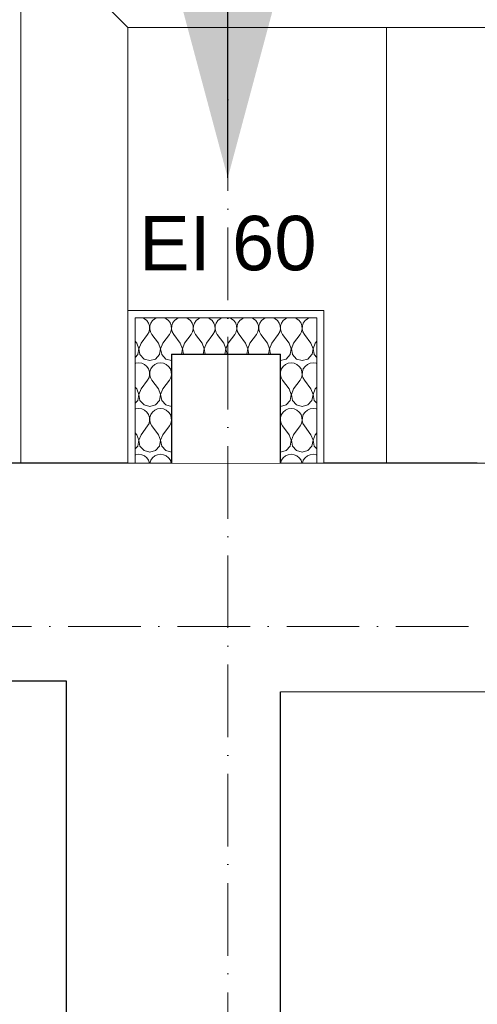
# Model space of a CAD drawing. Header units: millimetres. Extents: x 1700 to 4670, y 990 to 3874.
# Tile 95 of 110: x 2740 to 2866, y 2730 to 3002. Entities that reach past the tile are written whole.
import ezdxf

# ---------------------------------------------------------------- set-up
doc = ezdxf.new("R2010")
doc.units = ezdxf.units.MM
for name, pattern in [('Kropki i Kreski', [300, 200, -50, 0, -50]), ('Przerywana gęsta', [180, 120, -60]), ('Wipeout_Contour', [1000, 0, -1000])]:
    doc.linetypes.add(name, pattern=pattern)
doc.layers.get('0').update_dxf_attribs({"lineweight": 0})
doc.layers.add('Nowe_250-A Schody Pochylnie', color=7, linetype='Continuous')
doc.layers.add('Nowe_420-K Ściany', color=7, linetype='Continuous')
for name, color, linetype, lineweight in [('Nowe_250-A Schody Pochylnie_Nr_pióra__1', 7, 'Continuous', 13), ('Nowe_250-A Schody Pochylnie_Nr_pióra__11', 7, 'Continuous', 13), ('Nowe_280-A Dachy Powłoki_Nr_pióra__19', 255, 'Continuous', 0), ('Nowe_280-A Dachy Powłoki_Nr_pióra__92', 7, 'Continuous', 13), ('Nowe_410-K Osie_Nr_pióra__18', 9, 'Continuous', 13), ('Nowe_420-K Ściany_Nr_pióra__1', 7, 'Continuous', 13), ('Nowe_420-K Ściany_Nr_pióra__174', 7, 'Continuous', 5), ('Nowe_420-K Ściany_Nr_pióra__21', 7, 'Continuous', 25), ('Nowe_420-K Ściany_Nr_pióra__27', 7, 'Continuous', 25), ('Nowe_420-K Ściany_Nr_pióra__47', 7, 'Continuous', 15), ('Nowe_820-G Rysunki Obrazki_Nr_pióra__85', 7, 'Continuous', 13), ('Nowe_830-G Teksty Etykiety_Nr_pióra__1', 7, 'Continuous', 13)]:
    doc.layers.add(name, color=color, linetype=linetype, lineweight=lineweight)
doc.styles.add('STYL_AUTOMATYCZNY_3', font='txt')
doc.dimstyles.new('STYL_AUTOMATYCZNY__4', dxfattribs={"dimtxt": 0.18, "dimasz": 182.4, "dimexe": 0.18, "dimexo": 0.0625, "dimgap": 0, "dimtad": 0, "dimtih": 1, "dimtoh": 1, "dimdec": 4, "dimzin": 0, "dimdsep": 46, "dimtxsty": 'Standard', "dimcen": 0.09, "dimadec": 0, "dimazin": 0, "dimtfac": 1, "dimtdec": 4, "dimtmove": 0, "dimatfit": 3, "dimldrblk": 'ARROWHEAD_5', "dimfxl": 1, "dimtolj": 1, "dimtzin": 0, "dimarcsym": 0})

# ---------------------------------------------------------------- blocks, each defined once
blk = doc.blocks.new('ARROWHEAD_5')
at = {"linetype": 'Continuous', "lineweight": 0}
blk.add_hatch(color=0, dxfattribs=at).paths.add_polyline_path([(-1, 0.2679), (0, 0), (-1, -0.2679)])
at = {"color": 0, "linetype": 'Continuous', "lineweight": 0}
blk.add_line((0, 0), (-1, 0), dxfattribs=at)

msp = doc.modelspace()

# ---------------------------------------------------------------- linework, layer by layer
at = {"layer": 'Nowe_280-A Dachy Powłoki_Nr_pióra__19', "color": 252, "linetype": 'Continuous', "lineweight": 0, "flags": 128}
for points in [[(2769.79, 2999.41), (2740.29, 3028.91)], [(2740.29, 2879.41), (2740.29, 3028.91)], [(2740.29, 3028.91), (2769.79, 2999.41)], [(3122.79, 2999.41), (2769.79, 2999.41)], [(2769.79, 2999.41), (2769.79, 2879.41)], [(2769.79, 2879.41), (2740.29, 2879.41)]]:
    msp.add_lwpolyline(points, dxfattribs=at)
at = {"layer": 'Nowe_280-A Dachy Powłoki_Nr_pióra__92', "color": 252, "linetype": 'Przerywana gęsta', "lineweight": 13, "flags": 128}
for points in [[(2841.04, 2879.41), (2841.04, 2999.41)], [(2841.04, 2999.41), (3051.04, 2999.41)], [(3051.04, 2879.41), (2841.04, 2879.41)]]:
    msp.add_lwpolyline(points, dxfattribs=at)

# ---------------------------------------------------------------- texts
at = {"layer": 'Nowe_830-G Teksty Etykiety_Nr_pióra__1', "color": 252, "linetype": 'Continuous', "lineweight": 13, "insert": (2797.29, 2947.5), "char_height": 15, "attachment_point": 2, "style": 'STYL_AUTOMATYCZNY_3'}
msp.add_mtext('\\A1;{\\pqc;\\fArial|b0|i0|c238|p0;\\W1.000000;EI 60}', dxfattribs=at)

# ---------------------------------------------------------------- leaders
at = {"layer": 'Nowe_820-G Rysunki Obrazki_Nr_pióra__85', "color": 252, "linetype": 'Continuous', "lineweight": 13}
msp.add_leader([(2797.29, 2957.97), (2797.29, 3028.62), (2697.29, 3028.91)], dimstyle='STYL_AUTOMATYCZNY__4', dxfattribs=at)

# ---------------------------------------------------------------- next in the draw order: wipeouts: each hides what was drawn before it
at = {"color": 252, "linetype": 'Wipeout_Contour', "lineweight": 0, "ltscale": 22922.415246}
msp.add_wipeout([(2752.79, 2819.41), (2811.79, 2819.41), (2811.79, 2879.41)], dxfattribs=at).dxf.layer = 'Nowe_420-K Ściany'

# ---------------------------------------------------------------- next in the draw order: wipeouts: each hides what was drawn before it
at = {"color": 252, "linetype": 'Wipeout_Contour', "lineweight": 0, "ltscale": 27871.744322}
msp.add_wipeout([(2752.79, 2879.41), (2695.79, 2879.41), (2695.79, 2819.41), (2752.79, 2819.41)], dxfattribs=at).dxf.layer = 'Nowe_420-K Ściany'

# ---------------------------------------------------------------- next in the draw order: wipeouts: each hides what was drawn before it
at = {"color": 252, "linetype": 'Wipeout_Contour', "lineweight": 0, "ltscale": 22358.267983}
msp.add_wipeout([(2752.79, 2879.41), (2752.79, 2819.41), (2811.79, 2879.41)], dxfattribs=at).dxf.layer = 'Nowe_420-K Ściany'

# ---------------------------------------------------------------- next in the draw order: linework, layer by layer
at = {"layer": 'Nowe_420-K Ściany_Nr_pióra__27', "color": 252, "linetype": 'Continuous', "lineweight": 25, "flags": 128}
for points in [[(2811.79, 2879.41), (2695.79, 2879.41)], [(2695.79, 2819.41), (2752.79, 2819.41)]]:
    msp.add_lwpolyline(points, dxfattribs=at)

# ---------------------------------------------------------------- next in the draw order: wipeouts: each hides what was drawn before it
at = {"color": 252, "linetype": 'Wipeout_Contour', "lineweight": 0, "ltscale": 29862.597291}
msp.add_wipeout([(2769.79, 2879.41), (2771.79, 2879.41), (2771.79, 2919.41), (2769.79, 2919.41)], dxfattribs=at).dxf.layer = 'Nowe_420-K Ściany'
at = {"color": 252, "linetype": 'Wipeout_Contour', "lineweight": 0, "ltscale": 30657.474411}
msp.add_wipeout([(2752.79, 2819.41), (2752.79, 2620.41), (2811.79, 2620.41), (2811.79, 2819.41)], dxfattribs=at).dxf.layer = 'Nowe_420-K Ściany'

# ---------------------------------------------------------------- next in the draw order: linework, layer by layer
at = {"layer": 'Nowe_420-K Ściany_Nr_pióra__1', "color": 252, "linetype": 'Continuous', "lineweight": 13, "flags": 128}
msp.add_lwpolyline([(2769.79, 2919.41), (2769.79, 2879.41)], dxfattribs=at)
at = {"layer": 'Nowe_420-K Ściany_Nr_pióra__27', "color": 252, "linetype": 'Continuous', "lineweight": 25, "flags": 128}
for points in [[(2752.79, 2819.41), (2752.79, 2620.41)], [(2811.79, 2620.41), (2811.79, 2816.41)]]:
    msp.add_lwpolyline(points, dxfattribs=at)

# ---------------------------------------------------------------- next in the draw order: wipeouts: each hides what was drawn before it
at = {"color": 252, "linetype": 'Wipeout_Contour', "lineweight": 0, "ltscale": 30075.952481}
msp.add_wipeout([(2771.79, 2879.41), (2781.79, 2879.41), (2781.79, 2909.41), (2771.79, 2909.41)], dxfattribs=at).dxf.layer = 'Nowe_420-K Ściany'

# ---------------------------------------------------------------- next in the draw order: linework, layer by layer
at = {"layer": 'Nowe_420-K Ściany_Nr_pióra__1', "color": 252, "linetype": 'Continuous', "lineweight": 13}
msp.add_line((2771.79, 2909.41), (2771.79, 2879.41), dxfattribs=at)
at = {"layer": 'Nowe_420-K Ściany_Nr_pióra__174', "color": 252, "linetype": 'Continuous', "lineweight": 5}
for p, q in [((2771.79, 2908.52), (2772.47, 2909.27)), ((2772.47, 2909.27), (2772.5, 2909.41)), ((2773.08, 2909.41), (2773.1, 2909.27)), ((2773.1, 2909.27), (2774.21, 2908.06)), ((2774.21, 2908.06), (2775.79, 2907.61)), ((2775.79, 2907.61), (2777.36, 2908.06)), ((2777.36, 2908.06), (2778.47, 2909.27)), ((2778.47, 2909.27), (2778.5, 2909.41)), ((2779.08, 2909.41), (2779.1, 2909.27)), ((2779.1, 2909.27), (2780.21, 2908.06)), ((2780.21, 2908.06), (2781.79, 2907.61)), ((2771.97, 2906.89), (2771.79, 2906.81)), ((2772.79, 2907.01), (2771.97, 2906.89)), ((2773.61, 2906.89), (2772.79, 2907.01)), ((2774.36, 2906.56), (2773.61, 2906.89)), ((2775, 2906.03), (2774.36, 2906.56)), ((2775.47, 2905.35), (2775, 2906.03)), ((2775.73, 2904.56), (2775.47, 2905.35)), ((2776.1, 2905.35), (2775.84, 2904.56)), ((2776.57, 2906.03), (2776.1, 2905.35)), ((2777.21, 2906.56), (2776.57, 2906.03)), ((2777.97, 2906.89), (2777.21, 2906.56)), ((2778.79, 2907.01), (2777.97, 2906.89)), ((2779.61, 2906.89), (2778.79, 2907.01)), ((2780.36, 2906.56), (2779.61, 2906.89)), ((2781, 2906.03), (2780.36, 2906.56)), ((2781.47, 2905.35), (2781, 2906.03)), ((2781.73, 2904.56), (2781.47, 2905.35)), ((2775.19, 2902.21), (2775.59, 2902.93)), ((2775.59, 2902.93), (2775.77, 2903.74)), ((2775.77, 2903.74), (2775.73, 2904.56)), ((2775.84, 2904.56), (2775.8, 2903.74)), ((2775.8, 2903.74), (2775.99, 2902.93)), ((2775.99, 2902.93), (2776.39, 2902.21)), ((2781.19, 2902.21), (2781.59, 2902.93)), ((2781.59, 2902.93), (2781.77, 2903.74)), ((2781.77, 2903.74), (2781.73, 2904.56)), ((2772.19, 2899.81), (2771.79, 2900.34)), ((2772.77, 2898.28), (2772.19, 2899.81)), ((2773.39, 2899.81), (2772.8, 2898.28)), ((2773.39, 2899.81), (2775.19, 2902.21)), ((2778.19, 2899.81), (2776.39, 2902.21)), ((2778.77, 2898.28), (2778.19, 2899.81)), ((2779.39, 2899.81), (2778.8, 2898.28)), ((2779.39, 2899.81), (2781.19, 2902.21)), ((2772.47, 2896.67), (2772.77, 2898.28)), ((2772.8, 2898.28), (2773.1, 2896.67)), ((2778.47, 2896.67), (2778.77, 2898.28)), ((2778.8, 2898.28), (2779.1, 2896.67)), ((2771.79, 2895.92), (2772.47, 2896.67)), ((2772.79, 2894.41), (2771.97, 2894.29)), ((2773.61, 2894.29), (2772.79, 2894.41)), ((2773.1, 2896.67), (2774.21, 2895.46)), ((2774.21, 2895.46), (2775.79, 2895.01)), ((2775.79, 2895.01), (2777.36, 2895.46)), ((2777.36, 2895.46), (2778.47, 2896.67)), ((2778.79, 2894.41), (2777.97, 2894.29)), ((2779.61, 2894.29), (2778.79, 2894.41)), ((2779.1, 2896.67), (2780.21, 2895.46)), ((2780.21, 2895.46), (2781.79, 2895.01)), ((2771.97, 2894.29), (2771.79, 2894.21)), ((2774.36, 2893.96), (2773.61, 2894.29)), ((2775, 2893.43), (2774.36, 2893.96)), ((2775.47, 2892.75), (2775, 2893.43)), ((2775.73, 2891.96), (2775.47, 2892.75)), ((2775.77, 2891.14), (2775.73, 2891.96)), ((2775.84, 2891.96), (2775.8, 2891.14)), ((2776.1, 2892.75), (2775.84, 2891.96)), ((2776.57, 2893.43), (2776.1, 2892.75)), ((2777.21, 2893.96), (2776.57, 2893.43)), ((2777.97, 2894.29), (2777.21, 2893.96)), ((2780.36, 2893.96), (2779.61, 2894.29)), ((2781, 2893.43), (2780.36, 2893.96)), ((2781.47, 2892.75), (2781, 2893.43)), ((2781.73, 2891.96), (2781.47, 2892.75)), ((2781.77, 2891.14), (2781.73, 2891.96)), ((2773.39, 2887.21), (2775.19, 2889.61)), ((2775.19, 2889.61), (2775.59, 2890.33)), ((2775.59, 2890.33), (2775.77, 2891.14)), ((2775.8, 2891.14), (2775.99, 2890.33)), ((2775.99, 2890.33), (2776.39, 2889.61)), ((2778.19, 2887.21), (2776.39, 2889.61)), ((2779.39, 2887.21), (2781.19, 2889.61)), ((2781.19, 2889.61), (2781.59, 2890.33)), ((2781.59, 2890.33), (2781.77, 2891.14)), ((2772.19, 2887.21), (2771.79, 2887.74)), ((2772.77, 2885.68), (2772.19, 2887.21)), ((2773.39, 2887.21), (2772.8, 2885.68)), ((2778.77, 2885.68), (2778.19, 2887.21)), ((2779.39, 2887.21), (2778.8, 2885.68)), ((2771.79, 2883.32), (2772.47, 2884.07)), ((2772.47, 2884.07), (2772.77, 2885.68)), ((2772.8, 2885.68), (2773.1, 2884.07)), ((2773.1, 2884.07), (2774.21, 2882.86)), ((2777.36, 2882.86), (2778.47, 2884.07)), ((2778.47, 2884.07), (2778.77, 2885.68)), ((2778.8, 2885.68), (2779.1, 2884.07)), ((2779.1, 2884.07), (2780.21, 2882.86)), ((2771.97, 2881.69), (2771.79, 2881.61)), ((2772.79, 2881.81), (2771.97, 2881.69)), ((2773.61, 2881.69), (2772.79, 2881.81)), ((2774.36, 2881.36), (2773.61, 2881.69)), ((2774.21, 2882.86), (2775.79, 2882.41)), ((2775, 2880.83), (2774.36, 2881.36)), ((2775.47, 2880.15), (2775, 2880.83)), ((2775.79, 2882.41), (2777.36, 2882.86)), ((2776.57, 2880.83), (2776.1, 2880.15)), ((2777.21, 2881.36), (2776.57, 2880.83)), ((2777.97, 2881.69), (2777.21, 2881.36)), ((2778.79, 2881.81), (2777.97, 2881.69)), ((2779.61, 2881.69), (2778.79, 2881.81)), ((2780.36, 2881.36), (2779.61, 2881.69)), ((2780.21, 2882.86), (2781.79, 2882.41)), ((2781, 2880.83), (2780.36, 2881.36)), ((2781.47, 2880.15), (2781, 2880.83)), ((2775.72, 2879.41), (2775.47, 2880.15)), ((2776.1, 2880.15), (2775.85, 2879.41)), ((2781.72, 2879.41), (2781.47, 2880.15))]:
    msp.add_line(p, q, dxfattribs=at)
at = {"layer": 'Nowe_420-K Ściany_Nr_pióra__47', "color": 252, "linetype": 'Continuous', "lineweight": 15, "flags": 128}
msp.add_lwpolyline([(2769.79, 2879.41), (2771.79, 2879.41)], dxfattribs=at)

# ---------------------------------------------------------------- next in the draw order: wipeouts: each hides what was drawn before it
at = {"color": 252, "linetype": 'Wipeout_Contour', "lineweight": 0, "ltscale": 32449.520187}
msp.add_wipeout([(2811.79, 2879.41), (2811.79, 2816.41), (2866.04, 2816.41), (2866.04, 2879.41)], dxfattribs=at).dxf.layer = 'Nowe_420-K Ściany'

# ---------------------------------------------------------------- next in the draw order: linework, layer by layer
at = {"layer": 'Nowe_410-K Osie_Nr_pióra__18', "color": 9, "linetype": 'Kropki i Kreski', "lineweight": 13, "ltscale": 0.1}
msp.add_line((1910.53, 2834.41), (4644.85, 2834.41), dxfattribs=at)
at = {"layer": 'Nowe_420-K Ściany_Nr_pióra__27', "color": 252, "linetype": 'Continuous', "lineweight": 25, "flags": 128}
for points in [[(2866.04, 2879.41), (2811.79, 2879.41)], [(2811.79, 2816.41), (2866.04, 2816.41)]]:
    msp.add_lwpolyline(points, dxfattribs=at)

# ---------------------------------------------------------------- next in the draw order: wipeouts: each hides what was drawn before it
at = {"color": 252, "linetype": 'Wipeout_Contour', "lineweight": 0, "ltscale": 55631.043778}
msp.add_wipeout([(2811.79, 2816.41), (2811.79, 2656.41), (2941.79, 2656.41), (2950.79, 2656.41), (3080.79, 2656.41), (3080.79, 2816.41)], dxfattribs=at).dxf.layer = 'Nowe_250-A Schody Pochylnie'
at = {"color": 252, "linetype": 'Wipeout_Contour', "lineweight": 0, "ltscale": 31935.766842}
msp.add_wipeout([(2823.79, 2879.41), (2823.79, 2921.41), (2821.79, 2921.41), (2821.79, 2879.41)], dxfattribs=at).dxf.layer = 'Nowe_420-K Ściany'

# ---------------------------------------------------------------- next in the draw order: hatches: boundary and pattern name
at = {"layer": 'Nowe_420-K Ściany', "linetype": 'Continuous', "lineweight": 0}
h = msp.add_hatch(dxfattribs=at)
h.set_pattern_fill('Tynk_0001', color=252, scale=0.1, style=0, pattern_type=2)
h.set_pattern_definition([(0, (2028.786, 2819.407), (0, 17.3205), [0, -10]), (0, (2033.786, 2828.067), (0, 17.3205), [0, -10])])
h.paths.add_polyline_path([(2823.79, 2879.41), (2823.79, 2921.41), (2821.79, 2921.41), (2821.79, 2879.41)])

# ---------------------------------------------------------------- next in the draw order: linework, layer by layer
at = {"layer": 'Nowe_250-A Schody Pochylnie_Nr_pióra__1', "color": 252, "linetype": 'Continuous', "lineweight": 13}
for p, q in [((2811.79, 2816.41), (2811.79, 2656.41)), ((3080.79, 2816.41), (2811.79, 2816.41))]:
    msp.add_line(p, q, dxfattribs=at)
at = {"layer": 'Nowe_420-K Ściany_Nr_pióra__1', "color": 252, "linetype": 'Continuous', "lineweight": 13, "flags": 128}
msp.add_lwpolyline([(2823.79, 2879.41), (2823.79, 2921.41)], dxfattribs=at)
at = {"layer": 'Nowe_420-K Ściany_Nr_pióra__47', "color": 252, "linetype": 'Continuous', "lineweight": 15, "flags": 128}
msp.add_lwpolyline([(2821.79, 2921.41), (2823.79, 2921.41)], dxfattribs=at)

# ---------------------------------------------------------------- next in the draw order: wipeouts: each hides what was drawn before it
at = {"color": 252, "linetype": 'Wipeout_Contour', "lineweight": 0, "ltscale": 55631.043778}
msp.add_wipeout([(2811.79, 2816.41), (2811.79, 2656.41), (2941.79, 2656.41), (2950.79, 2656.41), (3080.79, 2656.41), (3080.79, 2816.41)], dxfattribs=at).dxf.layer = 'Nowe_250-A Schody Pochylnie'
at = {"color": 252, "linetype": 'Wipeout_Contour', "lineweight": 0, "ltscale": 30945.168838}
msp.add_wipeout([(2769.79, 2919.41), (2821.79, 2919.41), (2821.79, 2921.41), (2769.79, 2921.41)], dxfattribs=at).dxf.layer = 'Nowe_420-K Ściany'
at = {"color": 252, "linetype": 'Wipeout_Contour', "lineweight": 0, "ltscale": 31668.079262}
msp.add_wipeout([(2821.79, 2909.41), (2811.79, 2909.41), (2811.79, 2879.41), (2821.79, 2879.41)], dxfattribs=at).dxf.layer = 'Nowe_420-K Ściany'

# ---------------------------------------------------------------- next in the draw order: linework, layer by layer
at = {"layer": 'Nowe_250-A Schody Pochylnie_Nr_pióra__11', "color": 252, "linetype": 'Continuous', "lineweight": 13}
for p, q in [((2811.79, 2816.41), (2811.79, 2656.41)), ((3080.79, 2816.41), (2811.79, 2816.41))]:
    msp.add_line(p, q, dxfattribs=at)
at = {"layer": 'Nowe_420-K Ściany_Nr_pióra__1', "color": 252, "linetype": 'Continuous', "lineweight": 13}
for p, q in [((2821.79, 2921.41), (2769.79, 2921.41)), ((2769.79, 2921.41), (2769.79, 2919.41)), ((2821.79, 2879.41), (2821.79, 2909.41))]:
    msp.add_line(p, q, dxfattribs=at)
at = {"layer": 'Nowe_420-K Ściany_Nr_pióra__174', "color": 252, "linetype": 'Continuous', "lineweight": 5}
for p, q in [((2811.79, 2907.61), (2813.36, 2908.06)), ((2813.36, 2908.06), (2814.47, 2909.27)), ((2814.47, 2909.27), (2814.5, 2909.41)), ((2815.08, 2909.41), (2815.1, 2909.27)), ((2815.1, 2909.27), (2816.21, 2908.06)), ((2816.21, 2908.06), (2817.79, 2907.61)), ((2817.79, 2907.61), (2819.36, 2908.06)), ((2819.36, 2908.06), (2820.47, 2909.27)), ((2820.47, 2909.27), (2820.5, 2909.41)), ((2821.08, 2909.41), (2821.1, 2909.27)), ((2821.1, 2909.27), (2821.79, 2908.52)), ((2812.1, 2905.35), (2811.84, 2904.56)), ((2812.57, 2906.03), (2812.1, 2905.35)), ((2813.21, 2906.56), (2812.57, 2906.03)), ((2813.97, 2906.89), (2813.21, 2906.56)), ((2814.79, 2907.01), (2813.97, 2906.89)), ((2815.61, 2906.89), (2814.79, 2907.01)), ((2816.36, 2906.56), (2815.61, 2906.89)), ((2817, 2906.03), (2816.36, 2906.56)), ((2817.47, 2905.35), (2817, 2906.03)), ((2817.73, 2904.56), (2817.47, 2905.35)), ((2818.1, 2905.35), (2817.84, 2904.56)), ((2818.57, 2906.03), (2818.1, 2905.35)), ((2819.21, 2906.56), (2818.57, 2906.03)), ((2819.97, 2906.89), (2819.21, 2906.56)), ((2820.79, 2907.01), (2819.97, 2906.89)), ((2821.61, 2906.89), (2820.79, 2907.01)), ((2821.79, 2906.81), (2821.61, 2906.89)), ((2811.84, 2904.56), (2811.8, 2903.74)), ((2811.8, 2903.74), (2811.99, 2902.93)), ((2811.99, 2902.93), (2812.39, 2902.21)), ((2817.19, 2902.21), (2817.59, 2902.93)), ((2817.59, 2902.93), (2817.77, 2903.74)), ((2817.77, 2903.74), (2817.73, 2904.56)), ((2817.84, 2904.56), (2817.8, 2903.74)), ((2817.8, 2903.74), (2817.99, 2902.93)), ((2817.99, 2902.93), (2818.39, 2902.21)), ((2814.19, 2899.81), (2812.39, 2902.21)), ((2814.77, 2898.28), (2814.19, 2899.81)), ((2815.39, 2899.81), (2814.8, 2898.28)), ((2815.39, 2899.81), (2817.19, 2902.21)), ((2820.19, 2899.81), (2818.39, 2902.21)), ((2820.77, 2898.28), (2820.19, 2899.81)), ((2821.39, 2899.81), (2820.8, 2898.28)), ((2821.39, 2899.81), (2821.79, 2900.34)), ((2814.47, 2896.67), (2814.77, 2898.28)), ((2814.8, 2898.28), (2815.1, 2896.67)), ((2820.47, 2896.67), (2820.77, 2898.28)), ((2820.8, 2898.28), (2821.1, 2896.67)), ((2811.79, 2895.01), (2813.36, 2895.46)), ((2813.36, 2895.46), (2814.47, 2896.67)), ((2814.79, 2894.41), (2813.97, 2894.29)), ((2815.61, 2894.29), (2814.79, 2894.41)), ((2815.1, 2896.67), (2816.21, 2895.46)), ((2816.21, 2895.46), (2817.79, 2895.01)), ((2817.79, 2895.01), (2819.36, 2895.46)), ((2819.36, 2895.46), (2820.47, 2896.67)), ((2820.79, 2894.41), (2819.97, 2894.29)), ((2821.61, 2894.29), (2820.79, 2894.41)), ((2821.1, 2896.67), (2821.79, 2895.92)), ((2811.84, 2891.96), (2811.8, 2891.14)), ((2812.1, 2892.75), (2811.84, 2891.96)), ((2812.57, 2893.43), (2812.1, 2892.75)), ((2813.21, 2893.96), (2812.57, 2893.43)), ((2813.97, 2894.29), (2813.21, 2893.96)), ((2816.36, 2893.96), (2815.61, 2894.29)), ((2817, 2893.43), (2816.36, 2893.96)), ((2817.47, 2892.75), (2817, 2893.43)), ((2817.73, 2891.96), (2817.47, 2892.75)), ((2817.77, 2891.14), (2817.73, 2891.96)), ((2817.84, 2891.96), (2817.8, 2891.14)), ((2818.1, 2892.75), (2817.84, 2891.96)), ((2818.57, 2893.43), (2818.1, 2892.75)), ((2819.21, 2893.96), (2818.57, 2893.43)), ((2819.97, 2894.29), (2819.21, 2893.96)), ((2821.79, 2894.21), (2821.61, 2894.29)), ((2811.8, 2891.14), (2811.99, 2890.33)), ((2811.99, 2890.33), (2812.39, 2889.61)), ((2814.19, 2887.21), (2812.39, 2889.61)), ((2815.39, 2887.21), (2817.19, 2889.61)), ((2817.19, 2889.61), (2817.59, 2890.33)), ((2817.59, 2890.33), (2817.77, 2891.14)), ((2817.8, 2891.14), (2817.99, 2890.33)), ((2817.99, 2890.33), (2818.39, 2889.61)), ((2820.19, 2887.21), (2818.39, 2889.61)), ((2814.77, 2885.68), (2814.19, 2887.21)), ((2815.39, 2887.21), (2814.8, 2885.68)), ((2820.77, 2885.68), (2820.19, 2887.21)), ((2821.39, 2887.21), (2820.8, 2885.68)), ((2821.39, 2887.21), (2821.79, 2887.74)), ((2813.36, 2882.86), (2814.47, 2884.07)), ((2814.47, 2884.07), (2814.77, 2885.68)), ((2814.8, 2885.68), (2815.1, 2884.07)), ((2815.1, 2884.07), (2816.21, 2882.86)), ((2819.36, 2882.86), (2820.47, 2884.07)), ((2820.47, 2884.07), (2820.77, 2885.68)), ((2820.8, 2885.68), (2821.1, 2884.07)), ((2821.1, 2884.07), (2821.79, 2883.32)), ((2811.79, 2882.41), (2813.36, 2882.86)), ((2812.57, 2880.83), (2812.1, 2880.15)), ((2813.21, 2881.36), (2812.57, 2880.83)), ((2813.97, 2881.69), (2813.21, 2881.36)), ((2814.79, 2881.81), (2813.97, 2881.69)), ((2815.61, 2881.69), (2814.79, 2881.81)), ((2816.36, 2881.36), (2815.61, 2881.69)), ((2816.21, 2882.86), (2817.79, 2882.41)), ((2817, 2880.83), (2816.36, 2881.36)), ((2817.47, 2880.15), (2817, 2880.83)), ((2817.79, 2882.41), (2819.36, 2882.86)), ((2818.57, 2880.83), (2818.1, 2880.15)), ((2819.21, 2881.36), (2818.57, 2880.83)), ((2819.97, 2881.69), (2819.21, 2881.36)), ((2820.79, 2881.81), (2819.97, 2881.69)), ((2821.61, 2881.69), (2820.79, 2881.81)), ((2821.79, 2881.61), (2821.61, 2881.69)), ((2812.1, 2880.15), (2811.85, 2879.41)), ((2817.72, 2879.41), (2817.47, 2880.15)), ((2818.1, 2880.15), (2817.85, 2879.41))]:
    msp.add_line(p, q, dxfattribs=at)
at = {"layer": 'Nowe_420-K Ściany_Nr_pióra__47', "color": 252, "linetype": 'Continuous', "lineweight": 15, "flags": 128}
msp.add_lwpolyline([(2821.79, 2879.41), (2823.79, 2879.41)], dxfattribs=at)

# ---------------------------------------------------------------- next in the draw order: wipeouts: each hides what was drawn before it
at = {"color": 252, "linetype": 'Wipeout_Contour', "lineweight": 0, "ltscale": 30871.962514}
msp.add_wipeout([(2781.79, 2909.41), (2781.79, 2879.41), (2811.79, 2879.41), (2811.79, 2909.41)], dxfattribs=at).dxf.layer = 'Nowe_420-K Ściany'

# ---------------------------------------------------------------- next in the draw order: linework, layer by layer
at = {"layer": 'Nowe_420-K Ściany_Nr_pióra__21', "color": 252, "linetype": 'Continuous', "lineweight": 25}
for p, q in [((2781.79, 2909.41), (2781.79, 2879.41)), ((2811.79, 2879.41), (2811.79, 2909.41))]:
    msp.add_line(p, q, dxfattribs=at)
at = {"layer": 'Nowe_420-K Ściany_Nr_pióra__47', "color": 252, "linetype": 'Continuous', "lineweight": 15, "flags": 128}
for points in [[(2771.79, 2879.41), (2781.79, 2879.41)], [(2811.79, 2879.41), (2821.79, 2879.41)]]:
    msp.add_lwpolyline(points, dxfattribs=at)

# ---------------------------------------------------------------- next in the draw order: wipeouts: each hides what was drawn before it
at = {"color": 252, "linetype": 'Wipeout_Contour', "lineweight": 0, "ltscale": 30955.005076}
msp.add_wipeout([(2771.79, 2909.41), (2821.79, 2909.41), (2821.79, 2919.41), (2771.79, 2919.41)], dxfattribs=at).dxf.layer = 'Nowe_420-K Ściany'

# ---------------------------------------------------------------- next in the draw order: linework, layer by layer
at = {"layer": 'Nowe_410-K Osie_Nr_pióra__18', "color": 9, "linetype": 'Kropki i Kreski', "lineweight": 13, "ltscale": 0.1}
msp.add_line((2797.29, 3004.46), (2797.29, 1094.35), dxfattribs=at)
at = {"layer": 'Nowe_420-K Ściany_Nr_pióra__1', "color": 252, "linetype": 'Continuous', "lineweight": 13}
for p, q in [((2821.79, 2919.41), (2771.79, 2919.41)), ((2771.79, 2919.41), (2771.79, 2909.41)), ((2821.79, 2919.41), (2821.79, 2909.41))]:
    msp.add_line(p, q, dxfattribs=at)
at = {"layer": 'Nowe_420-K Ściany_Nr_pióra__174', "color": 252, "linetype": 'Continuous', "lineweight": 5}
for p, q in [((2774.36, 2919.16), (2773.8, 2919.41)), ((2775, 2918.63), (2774.36, 2919.16)), ((2777.21, 2919.16), (2776.57, 2918.63)), ((2777.77, 2919.41), (2777.21, 2919.16)), ((2780.36, 2919.16), (2779.8, 2919.41)), ((2781, 2918.63), (2780.36, 2919.16)), ((2783.21, 2919.16), (2782.57, 2918.63)), ((2783.77, 2919.41), (2783.21, 2919.16)), ((2786.36, 2919.16), (2785.8, 2919.41)), ((2787, 2918.63), (2786.36, 2919.16)), ((2789.21, 2919.16), (2788.57, 2918.63)), ((2789.77, 2919.41), (2789.21, 2919.16)), ((2792.36, 2919.16), (2791.8, 2919.41)), ((2793, 2918.63), (2792.36, 2919.16)), ((2795.21, 2919.16), (2794.57, 2918.63)), ((2795.77, 2919.41), (2795.21, 2919.16)), ((2798.36, 2919.16), (2797.8, 2919.41)), ((2799, 2918.63), (2798.36, 2919.16)), ((2801.21, 2919.16), (2800.57, 2918.63)), ((2801.77, 2919.41), (2801.21, 2919.16)), ((2804.36, 2919.16), (2803.8, 2919.41)), ((2805, 2918.63), (2804.36, 2919.16)), ((2807.21, 2919.16), (2806.57, 2918.63)), ((2807.77, 2919.41), (2807.21, 2919.16)), ((2810.36, 2919.16), (2809.8, 2919.41)), ((2811, 2918.63), (2810.36, 2919.16)), ((2813.21, 2919.16), (2812.57, 2918.63)), ((2813.77, 2919.41), (2813.21, 2919.16)), ((2816.36, 2919.16), (2815.8, 2919.41)), ((2817, 2918.63), (2816.36, 2919.16)), ((2819.21, 2919.16), (2818.57, 2918.63)), ((2819.77, 2919.41), (2819.21, 2919.16)), ((2775.47, 2917.95), (2775, 2918.63)), ((2775.73, 2917.16), (2775.47, 2917.95)), ((2775.59, 2915.53), (2775.77, 2916.34)), ((2775.77, 2916.34), (2775.73, 2917.16)), ((2775.84, 2917.16), (2775.8, 2916.34)), ((2775.8, 2916.34), (2775.99, 2915.53)), ((2776.1, 2917.95), (2775.84, 2917.16)), ((2776.57, 2918.63), (2776.1, 2917.95)), ((2781.47, 2917.95), (2781, 2918.63)), ((2781.73, 2917.16), (2781.47, 2917.95)), ((2781.59, 2915.53), (2781.77, 2916.34)), ((2781.77, 2916.34), (2781.73, 2917.16)), ((2781.84, 2917.16), (2781.8, 2916.34)), ((2781.8, 2916.34), (2781.99, 2915.53)), ((2782.1, 2917.95), (2781.84, 2917.16)), ((2782.57, 2918.63), (2782.1, 2917.95)), ((2787.47, 2917.95), (2787, 2918.63)), ((2787.73, 2917.16), (2787.47, 2917.95)), ((2787.59, 2915.53), (2787.77, 2916.34)), ((2787.77, 2916.34), (2787.73, 2917.16)), ((2787.84, 2917.16), (2787.8, 2916.34)), ((2787.8, 2916.34), (2787.99, 2915.53)), ((2788.1, 2917.95), (2787.84, 2917.16)), ((2788.57, 2918.63), (2788.1, 2917.95)), ((2793.47, 2917.95), (2793, 2918.63)), ((2793.73, 2917.16), (2793.47, 2917.95)), ((2793.59, 2915.53), (2793.77, 2916.34)), ((2793.77, 2916.34), (2793.73, 2917.16)), ((2793.84, 2917.16), (2793.8, 2916.34)), ((2793.8, 2916.34), (2793.99, 2915.53)), ((2794.1, 2917.95), (2793.84, 2917.16)), ((2794.57, 2918.63), (2794.1, 2917.95)), ((2799.47, 2917.95), (2799, 2918.63)), ((2799.73, 2917.16), (2799.47, 2917.95)), ((2799.59, 2915.53), (2799.77, 2916.34)), ((2799.77, 2916.34), (2799.73, 2917.16)), ((2799.84, 2917.16), (2799.8, 2916.34)), ((2799.8, 2916.34), (2799.99, 2915.53)), ((2800.1, 2917.95), (2799.84, 2917.16)), ((2800.57, 2918.63), (2800.1, 2917.95)), ((2805.47, 2917.95), (2805, 2918.63)), ((2805.73, 2917.16), (2805.47, 2917.95)), ((2805.59, 2915.53), (2805.77, 2916.34)), ((2805.77, 2916.34), (2805.73, 2917.16)), ((2805.84, 2917.16), (2805.8, 2916.34)), ((2805.8, 2916.34), (2805.99, 2915.53)), ((2806.1, 2917.95), (2805.84, 2917.16)), ((2806.57, 2918.63), (2806.1, 2917.95)), ((2811.47, 2917.95), (2811, 2918.63)), ((2811.73, 2917.16), (2811.47, 2917.95)), ((2811.59, 2915.53), (2811.77, 2916.34)), ((2811.77, 2916.34), (2811.73, 2917.16)), ((2811.84, 2917.16), (2811.8, 2916.34)), ((2811.8, 2916.34), (2811.99, 2915.53)), ((2812.1, 2917.95), (2811.84, 2917.16)), ((2812.57, 2918.63), (2812.1, 2917.95)), ((2817.47, 2917.95), (2817, 2918.63)), ((2817.73, 2917.16), (2817.47, 2917.95)), ((2817.59, 2915.53), (2817.77, 2916.34)), ((2817.77, 2916.34), (2817.73, 2917.16)), ((2817.84, 2917.16), (2817.8, 2916.34)), ((2817.8, 2916.34), (2817.99, 2915.53)), ((2818.1, 2917.95), (2817.84, 2917.16)), ((2818.57, 2918.63), (2818.1, 2917.95)), ((2773.39, 2912.41), (2775.19, 2914.81)), ((2775.19, 2914.81), (2775.59, 2915.53)), ((2775.99, 2915.53), (2776.39, 2914.81)), ((2778.19, 2912.41), (2776.39, 2914.81)), ((2779.39, 2912.41), (2781.19, 2914.81)), ((2781.19, 2914.81), (2781.59, 2915.53)), ((2781.99, 2915.53), (2782.39, 2914.81)), ((2784.19, 2912.41), (2782.39, 2914.81)), ((2785.39, 2912.41), (2787.19, 2914.81)), ((2787.19, 2914.81), (2787.59, 2915.53)), ((2787.99, 2915.53), (2788.39, 2914.81)), ((2790.19, 2912.41), (2788.39, 2914.81)), ((2791.39, 2912.41), (2793.19, 2914.81)), ((2793.19, 2914.81), (2793.59, 2915.53)), ((2793.99, 2915.53), (2794.39, 2914.81)), ((2796.19, 2912.41), (2794.39, 2914.81)), ((2797.39, 2912.41), (2799.19, 2914.81)), ((2799.19, 2914.81), (2799.59, 2915.53)), ((2799.99, 2915.53), (2800.39, 2914.81)), ((2802.19, 2912.41), (2800.39, 2914.81)), ((2803.39, 2912.41), (2805.19, 2914.81)), ((2805.19, 2914.81), (2805.59, 2915.53)), ((2805.99, 2915.53), (2806.39, 2914.81)), ((2808.19, 2912.41), (2806.39, 2914.81)), ((2809.39, 2912.41), (2811.19, 2914.81)), ((2811.19, 2914.81), (2811.59, 2915.53)), ((2811.99, 2915.53), (2812.39, 2914.81)), ((2814.19, 2912.41), (2812.39, 2914.81)), ((2815.39, 2912.41), (2817.19, 2914.81)), ((2817.19, 2914.81), (2817.59, 2915.53)), ((2817.99, 2915.53), (2818.39, 2914.81)), ((2820.19, 2912.41), (2818.39, 2914.81)), ((2772.19, 2912.41), (2771.79, 2912.94)), ((2772.77, 2910.88), (2772.19, 2912.41)), ((2772.5, 2909.41), (2772.77, 2910.88)), ((2773.39, 2912.41), (2772.8, 2910.88)), ((2772.8, 2910.88), (2773.08, 2909.41)), ((2778.77, 2910.88), (2778.19, 2912.41)), ((2778.5, 2909.41), (2778.77, 2910.88)), ((2779.39, 2912.41), (2778.8, 2910.88)), ((2778.8, 2910.88), (2779.08, 2909.41)), ((2784.77, 2910.88), (2784.19, 2912.41)), ((2784.5, 2909.41), (2784.77, 2910.88)), ((2785.39, 2912.41), (2784.8, 2910.88)), ((2784.8, 2910.88), (2785.08, 2909.41)), ((2790.77, 2910.88), (2790.19, 2912.41)), ((2790.5, 2909.41), (2790.77, 2910.88)), ((2791.39, 2912.41), (2790.8, 2910.88)), ((2790.8, 2910.88), (2791.08, 2909.41)), ((2796.77, 2910.88), (2796.19, 2912.41)), ((2796.5, 2909.41), (2796.77, 2910.88)), ((2797.39, 2912.41), (2796.8, 2910.88)), ((2796.8, 2910.88), (2797.08, 2909.41)), ((2802.77, 2910.88), (2802.19, 2912.41)), ((2802.5, 2909.41), (2802.77, 2910.88)), ((2803.39, 2912.41), (2802.8, 2910.88)), ((2802.8, 2910.88), (2803.08, 2909.41)), ((2808.77, 2910.88), (2808.19, 2912.41)), ((2808.5, 2909.41), (2808.77, 2910.88)), ((2809.39, 2912.41), (2808.8, 2910.88)), ((2808.8, 2910.88), (2809.08, 2909.41)), ((2814.77, 2910.88), (2814.19, 2912.41)), ((2814.5, 2909.41), (2814.77, 2910.88)), ((2815.39, 2912.41), (2814.8, 2910.88)), ((2814.8, 2910.88), (2815.08, 2909.41)), ((2820.77, 2910.88), (2820.19, 2912.41)), ((2820.5, 2909.41), (2820.77, 2910.88)), ((2821.39, 2912.41), (2820.8, 2910.88)), ((2820.8, 2910.88), (2821.08, 2909.41)), ((2821.39, 2912.41), (2821.79, 2912.94))]:
    msp.add_line(p, q, dxfattribs=at)
at = {"layer": 'Nowe_420-K Ściany_Nr_pióra__21', "color": 252, "linetype": 'Continuous', "lineweight": 25}
msp.add_line((2781.79, 2909.41), (2811.79, 2909.41), dxfattribs=at)

doc.saveas('drawing.dxf')
